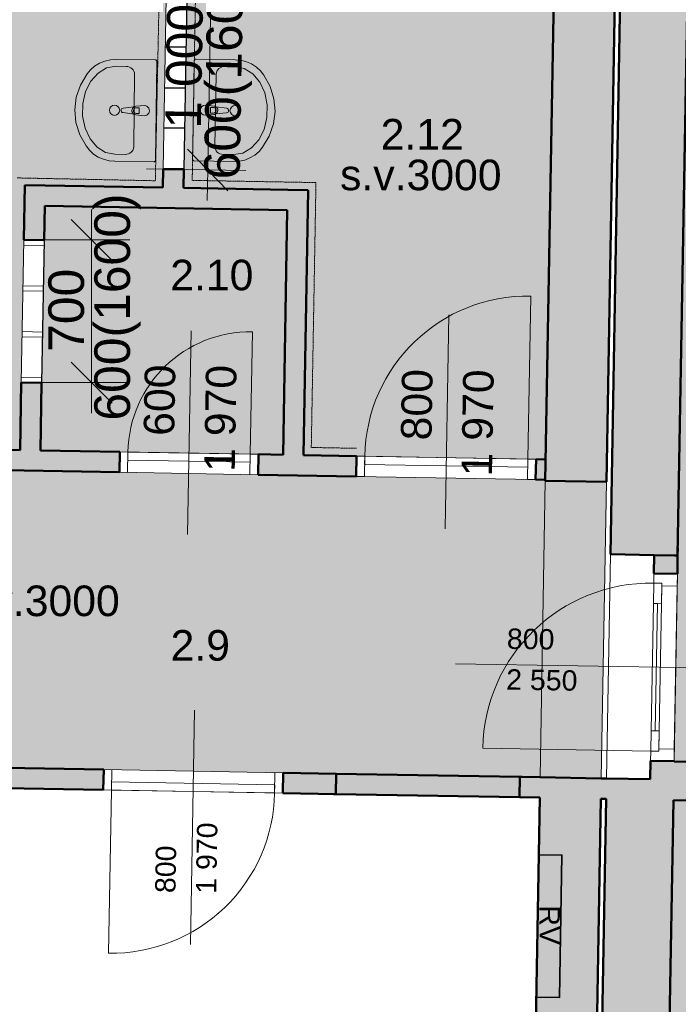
# Model space of a CAD drawing. Header units: millimetres. Extents: x -23760 to 3482, y -2786 to 20067.
# Tile 3 of 14: x -18812 to -15582, y 2494 to 7324. Entities that reach past the tile are written whole.
import ezdxf

# ---------------------------------------------------------------- set-up
doc = ezdxf.new("R2010")
doc.units = ezdxf.units.MM
doc.header["$MEASUREMENT"] = 0
doc.linetypes.add('čerchovaná 14', pattern=[7.9, 5, -1.3, 0.3, -1.3])
for name, color, linetype in [('7._POHLED ZÁPADNÍ_2_Anotace - SP', 7, 'Continuous'), ('7._POHLED ZÁPADNÍ_2_Bourané_Interiér - nábytek', 7, 'Continuous'), ('7._POHLED ZÁPADNÍ_2_Bourané_Konstrukce - nosné', 7, 'Continuous'), ('7._POHLED ZÁPADNÍ_2_Bourané_Kresby a obrázky', 7, 'Continuous'), ('7._POHLED ZÁPADNÍ_2_Bourané_Kóty - SP', 7, 'Continuous'), ('7._POHLED ZÁPADNÍ_2_Bourané_Otvory – Dveře', 7, 'Continuous'), ('7._POHLED ZÁPADNÍ_2_Bourané_Otvory – Okna', 7, 'Continuous'), ('7._POHLED ZÁPADNÍ_2_Bourané_Otvory – Značky dveří', 7, 'Continuous'), ('7._POHLED ZÁPADNÍ_2_Bourané_Výplně - Povrchové', 7, 'Continuous'), ('7._POHLED ZÁPADNÍ_2_Bourané_Výplně – Řezové', 7, 'Continuous'), ('7._POHLED ZÁPADNÍ_2_Konstrukce - nosné', 7, 'Continuous'), ('7._POHLED ZÁPADNÍ_2_Kóty - SP', 7, 'Continuous'), ('7._POHLED ZÁPADNÍ_2_Otvory – Dveře', 7, 'Continuous'), ('7._POHLED ZÁPADNÍ_2_Otvory – Značky dveří', 7, 'Continuous'), ('7._POHLED ZÁPADNÍ_2_Situace - terén', 7, 'Continuous'), ('7._POHLED ZÁPADNÍ_2_Výplně – Řezové', 7, 'Continuous'), ('7._POHLED ZÁPADNÍ_2_Zóny', 7, 'Continuous')]:
    doc.layers.add(name, color=color, linetype=linetype)
doc.styles.add('GENEROVANÝ_STYL_1', font='txt')
doc.styles.add('GENEROVANÝ_STYL_2', font='txt')

msp = doc.modelspace()

# ---------------------------------------------------------------- hatches: boundary and pattern name
at = {"layer": '7._POHLED ZÁPADNÍ_2_Bourané_Výplně - Povrchové', "linetype": 'Continuous', "lineweight": 0, "true_color": 0xffffff}
for points in [[(-19979.2, 7690), (-20022.5, 5233.9), (-18810.6, 5212.6), (-18787.7, 6512.4), (-18109.4, 6500.5), (-18089, 7656.8), (-18197.9, 7658.7), (-18196.1, 7758.7), (-18087.2, 7756.7), (-18058.2, 9408.5), (-18951.9, 9499.1), (-18982.3, 7772.5), (-18796, 7769.2), (-18797.8, 7669.2), (-19286.2, 7677.8), (-19284.5, 7777.8), (-19082.3, 7774.3), (-19051.8, 9509.2), (-19945.6, 9599.7), (-19977.5, 7790), (-19884.4, 7788.4), (-19886.1, 7688.4)], [(-16232.7, 5167.2), (-16189.4, 7623.3), (-16319.4, 7625.6), (-16317.7, 7725.6), (-16187.6, 7723.3), (-16161.4, 9216.4), (-16964.7, 9297.8), (-16992.1, 7737.5), (-16917.6, 7736.1), (-16919.3, 7636.2), (-17237.7, 7641.8), (-17235.9, 7741.8), (-17092.1, 7739.2), (-17064.5, 9307.9), (-17958.3, 9398.4), (-17987.3, 7755), (-17835.8, 7752.3), (-17837.6, 7652.3), (-17989, 7655), (-18009.4, 6498.7), (-17397.9, 6487.9), (-17420.8, 5188.1)], [(-15603, 3685.9), (-13204.2, 3656.8), (-13110.8, 8756.6), (-15498.6, 9038.7), (-15579.7, 5046.3)], [(-18689.5, 6410.7), (-18710.6, 5210.8), (-17520.8, 5189.9), (-17499.7, 6389.7)], [(-15960.2, 3602.2), (-15934.5, 5061.9), (-20024.2, 5134), (-20050, 3674.2)], [(-10306.5, 850.4), (-10307.9, 3499.7), (-12866.9, 3499.7), (-12867.5, 3462.8), (-15607, 3495.4), (-15653.6, 849.8)]]:
    msp.add_hatch(color=7, dxfattribs=at).paths.add_polyline_path(points)
at = {"layer": '7._POHLED ZÁPADNÍ_2_Bourané_Výplně – Řezové', "linetype": 'Continuous', "lineweight": 0, "true_color": 0xd8d8cb}
for points in [[(-18109.4, 6500.5), (-18009.4, 6498.7), (-18007.8, 6589.1), (-18107.8, 6590.8)], [(-18789.5, 6412.4), (-18689.5, 6410.7), (-18787.7, 6512.4)], [(-18787.7, 6512.4), (-18689.5, 6410.7), (-18687.7, 6510.6)], [(-17497.9, 6489.7), (-18687.7, 6510.6), (-18689.5, 6410.7), (-17499.7, 6389.7)], [(-17497.9, 6489.7), (-17499.7, 6389.7), (-17397.9, 6487.9)], [(-17499.7, 6389.7), (-17399.7, 6387.9), (-17397.9, 6487.9)], [(-18789.5, 6412.4), (-18792.4, 6243.6), (-18692.4, 6241.8), (-18689.5, 6410.7)], [(-17499.7, 6389.7), (-17520.8, 5189.9), (-17420.8, 5188.1), (-17399.7, 6387.9)], [(-18810.6, 5212.6), (-18710.6, 5210.8), (-18704.8, 5541.9), (-18804.7, 5543.7)], [(-19072, 5117.2), (-18323, 5104), (-18321.3, 5204), (-19070.3, 5217.2)], [(-17643.1, 5092), (-17161.6, 5083.6), (-17159.8, 5183.5), (-17641.4, 5192)], [(-16281.7, 5068.1), (-16233.8, 5067.2), (-16232, 5167.2), (-16279.9, 5168)], [(-15701.9, 4607.8), (-15586.9, 4605.8), (-15585.3, 4695.8), (-15700.3, 4697.8)], [(-17259.6, 3625.1), (-17261.3, 3525.1), (-16361.5, 3509.2), (-16359.7, 3609.2)]]:
    msp.add_hatch(color=254, dxfattribs=at).paths.add_polyline_path(points)
at = {"layer": '7._POHLED ZÁPADNÍ_2_Výplně – Řezové', "linetype": 'Continuous', "lineweight": 13}
for points in [[(-16234.3, 5062.2), (-15934.3, 5057), (-15862.4, 9181.1), (-16161.9, 9211.4)], [(-15839.2, 9053.1), (-15915.3, 4701.6), (-15700.3, 4697.8), (-15585.3, 4695.8), (-15509.7, 9020.1)], [(-20050, 3674.2), (-20051.7, 3574.2), (-18402, 3545.2), (-18400.2, 3645.1)], [(-15982.6, 850.1), (-15652.6, 850.1), (-15603, 3685.9), (-15718, 3687.9), (-15719.5, 3598), (-15934.5, 3601.7)], [(-15606.3, 3495.3), (-15016.8, 3488.3), (-15014.6, 3678.3), (-15603, 3685.3)], [(-17522.1, 3529.7), (-17261.3, 3525.1), (-17259.6, 3625.1), (-17520.3, 3629.6)], [(-16361.5, 3509.2), (-15936.3, 3501.7), (-15934.5, 3601.7), (-16359.7, 3609.2)], [(-16009.9, 724.7), (-15961.5, 3502.2), (-16261.4, 3507.5), (-16309.9, 724.7)]]:
    msp.add_hatch(color=254, dxfattribs=at).paths.add_polyline_path(points)

# ---------------------------------------------------------------- linework, layer by layer
at = {"layer": '7._POHLED ZÁPADNÍ_2_Bourané_Interiér - nábytek', "color": 42, "linetype": 'Continuous', "lineweight": 13, "true_color": 0xe4ad2c}
for p, q in [((-18428.1, 7062.4), (-18463.5, 7022.6)), ((-18385.7, 7087.4), (-18428.1, 7062.4)), ((-18339.8, 7095.5), (-18385.7, 7087.4)), ((-18289.8, 7094.9), (-18339.8, 7095.5)), ((-18248.6, 7056.5), (-18253.1, 6700.5)), ((-17848.5, 7057.6), (-17854.7, 6701.6)), ((-17806.1, 7094.7), (-17756.2, 7093.9)), ((-17756.2, 7093.9), (-17710.5, 7084.3)), ((-17710.5, 7084.3), (-17668.9, 7058)), ((-17668.9, 7058), (-17634.7, 7017.2)), ((-18463.5, 7022.6), (-18489.2, 6971.2)), ((-17634.7, 7017.2), (-17610.6, 6965.1)), ((-18489.2, 6971.2), (-18503, 6912.4)), ((-17610.6, 6965.1), (-17598.6, 6905.9)), ((-18503, 6912.4), (-18503.7, 6850.9)), ((-18225.9, 6864.6), (-18240.8, 6864.8)), ((-18240.5, 6892), (-18225.6, 6891.8)), ((-18225.6, 6891.8), (-18225.9, 6864.6)), ((-17876.5, 6893.6), (-17876.9, 6866.4)), ((-17876.9, 6866.4), (-17862.1, 6866.2)), ((-17861.6, 6893.4), (-17876.5, 6893.6)), ((-17598.6, 6905.9), (-17599.7, 6844.4)), ((-18503.7, 6850.9), (-18491.4, 6791.8)), ((-17599.7, 6844.4), (-17613.7, 6785.7)), ((-18491.4, 6791.8), (-18467.1, 6739.8)), ((-17613.7, 6785.7), (-17639.7, 6734.4)), ((-18467.1, 6739.8), (-18432.6, 6699.1)), ((-17639.7, 6734.4), (-17675.3, 6694.8)), ((-18432.6, 6699.1), (-18390.9, 6673.1)), ((-18390.9, 6673.1), (-18345.2, 6663.8)), ((-17717.8, 6670), (-17763.8, 6662.1)), ((-17675.3, 6694.8), (-17717.8, 6670)), ((-18345.2, 6663.8), (-18295.2, 6663.1)), ((-17763.8, 6662.1), (-17813.8, 6663))]:
    msp.add_line(p, q, dxfattribs=at)
at = {"layer": '7._POHLED ZÁPADNÍ_2_Bourané_Interiér - nábytek', "color": 42, "linetype": 'Continuous', "lineweight": 13, "true_color": 0xe4ad2c, "flags": 128}
for points in [[(-18345.7, 6629.7), (-18154, 6627.3), (-18152.6, 6627.4), (-18151.1, 6627.7), (-18149.8, 6628.2), (-18148.6, 6629), (-18147.6, 6629.9), (-18146.7, 6631), (-18146.1, 6632.2), (-18145.7, 6633.4), (-18145.6, 6634.7), (-18142.5, 6877.1), (-18139.5, 7119.5), (-18139.6, 7120.9), (-18140, 7122.1), (-18140.6, 7123.3), (-18141.4, 7124.4), (-18142.4, 7125.4), (-18143.6, 7126.2), (-18144.9, 7126.7), (-18146.3, 7127.1), (-18147.7, 7127.2), (-18339.4, 7129.6), (-18367.6, 7127.8), (-18395.1, 7121.5), (-18421, 7111.1), (-18444.5, 7096.7), (-18464.9, 7078.9), (-18481.7, 7058.2), (-18514.5, 7003.5), (-18535, 6944.1), (-18542.5, 6882.2), (-18536.6, 6820), (-18517.6, 6760.1), (-18486.1, 6704.7), (-18469.9, 6683.5), (-18449.9, 6665.2), (-18426.8, 6650.3), (-18401.2, 6639.2), (-18373.9, 6632.2)], [(-17764.4, 6628), (-17956, 6631.4), (-17957.4, 6631.5), (-17958.8, 6631.9), (-17960.1, 6632.5), (-17961.3, 6633.3), (-17962.3, 6634.2), (-17963.1, 6635.3), (-17963.7, 6636.5), (-17964.1, 6637.8), (-17964.2, 6639.1), (-17959.9, 6881.5), (-17955.7, 7123.9), (-17955.5, 7125.2), (-17955.1, 7126.5), (-17954.5, 7127.7), (-17953.6, 7128.7), (-17952.6, 7129.6), (-17951.4, 7130.4), (-17950.1, 7130.9), (-17948.6, 7131.2), (-17947.2, 7131.3), (-17755.6, 7127.9), (-17727.4, 7125.2), (-17700.1, 7118.1), (-17674.5, 7106.9), (-17651.5, 7091.9), (-17631.6, 7073.5), (-17615.4, 7052.2), (-17584.3, 6996.6), (-17565.6, 6936.6), (-17560, 6874.5), (-17567.8, 6812.5), (-17588.6, 6753.2), (-17621.7, 6698.7), (-17638.5, 6678.1), (-17659.1, 6660.4), (-17682.7, 6646.2), (-17708.6, 6635.8), (-17736.1, 6629.7)]]:
    msp.add_lwpolyline(points, close=True, dxfattribs=at)
for points in [[(-18200.5, 6902.9), (-18242.5, 6899.4, 0.12102), (-18252.1, 6896.2), (-18305.1, 6890.3, 0.882566), (-18305.4, 6868.1), (-18252.5, 6860.8, 0.12102), (-18243.1, 6857.4), (-18201.2, 6852.9, 1)], [(-17901.2, 6905.5), (-17859.3, 6900.7, -0.12102), (-17849.8, 6897.3), (-17797, 6889.7, -0.882566), (-17797.4, 6867.5), (-17850.5, 6861.8, -0.12102), (-17860, 6858.7), (-17902, 6855.5, -1)]]:
    msp.add_lwpolyline(points, format="xyb", close=True, dxfattribs=at)
at = {"layer": '7._POHLED ZÁPADNÍ_2_Bourané_Interiér - nábytek', "color": 42, "linetype": 'Continuous', "lineweight": 13, "true_color": 0xe4ad2c}
for centre in [(-18346.7, 6879.7), (-17755.8, 6877.9)]:
    msp.add_circle(centre, 25, dxfattribs=at)
for centre, radius, start, end in [((-18240.9, 6878.4), 21.1, 122.0522, 236.5102), ((-18240.6, 6878.4), 13.6, 89.2812, 269.2812), ((-17861.8, 6879.8), 13.6, 268.9912, 88.9912), ((-17861.6, 6879.8), 21.1, 301.7622, 56.2202)]:
    msp.add_arc(centre, radius, start, end, dxfattribs=at)
for centre, major_axis, start_param, end_param in [((-18290.3, 7057), (-41.7, 0.5), 3.141593, 4.712389), ((-17806.8, 7056.9), (-41.7, 0.7), 4.712389, 6.283185), ((-18294.8, 6701), (-41.7, 0.5), 1.570796, 3.141593), ((-17813.1, 6700.9), (-41.7, 0.7), 0, 1.570796)]:
    msp.add_ellipse(centre, major_axis=major_axis, ratio=0.909091, start_param=start_param, end_param=end_param, dxfattribs=at)
at = {"layer": '7._POHLED ZÁPADNÍ_2_Bourané_Konstrukce - nosné', "color": 42, "linetype": 'Continuous', "lineweight": 50, "true_color": 0xe4ad2c}
for p, q in [((-18107.8, 6590.8), (-18007.8, 6589.1)), ((-18792.4, 6243.6), (-18692.4, 6241.8)), ((-18804.7, 5543.7), (-18704.8, 5541.9)), ((-18323, 5104), (-18321.3, 5204)), ((-17643.1, 5092), (-17641.4, 5192)), ((-17161.6, 5083.6), (-17159.8, 5183.5)), ((-16281.7, 5068.1), (-16279.9, 5168))]:
    msp.add_line(p, q, dxfattribs=at)
at = {"layer": '7._POHLED ZÁPADNÍ_2_Bourané_Konstrukce - nosné', "color": 42, "linetype": 'Continuous', "lineweight": 50, "true_color": 0xe4ad2c, "flags": 128}
for points in [[(-18107.8, 6590.8), (-18109.4, 6500.5)], [(-18009.4, 6498.7), (-18007.8, 6589.1)], [(-18787.7, 6512.4), (-18792.4, 6243.6)], [(-18787.7, 6512.4), (-18687.7, 6510.6)], [(-18109.4, 6500.5), (-18687.7, 6510.6)], [(-17497.9, 6489.7), (-18009.4, 6498.7)], [(-17397.9, 6487.9), (-17497.9, 6489.7)], [(-17420.8, 5188.1), (-17397.9, 6487.9)], [(-18692.4, 6241.8), (-18689.5, 6410.7)], [(-18689.5, 6410.7), (-17499.7, 6389.7)], [(-17499.7, 6389.7), (-17520.8, 5189.9)], [(-18804.7, 5543.7), (-18810.6, 5212.6)], [(-18710.6, 5210.8), (-18704.8, 5541.9)], [(-18810.6, 5212.6), (-19070.3, 5217.2)], [(-18321.3, 5204), (-18710.6, 5210.8)], [(-17520.8, 5189.9), (-17641.4, 5192)], [(-17159.8, 5183.5), (-17420.8, 5188.1)], [(-16232, 5167.2), (-16279.9, 5168)], [(-19072, 5117.2), (-18323, 5104)], [(-17643.1, 5092), (-17161.6, 5083.6)], [(-16281.7, 5068.1), (-16233.8, 5067.2)], [(-15700.3, 4697.8), (-15915.3, 4701.6)], [(-15701.9, 4607.8), (-15700.3, 4697.8)], [(-15586.9, 4605.8), (-15585.3, 4695.8)], [(-15586.9, 4605.8), (-15701.9, 4607.8)], [(-16359.7, 3609.2), (-17259.6, 3625.1)], [(-17261.3, 3525.1), (-16361.5, 3509.2)]]:
    msp.add_lwpolyline(points, dxfattribs=at)
at = {"layer": '7._POHLED ZÁPADNÍ_2_Bourané_Kresby a obrázky', "color": 42, "linetype": 'čerchovaná 14', "lineweight": 13, "true_color": 0xe4ad2c, "flags": 128}
for points in [[(-18825.1, 6548), (-18146.9, 6534.1), (-18124.1, 7645.7)], [(-17946.3, 7654.2), (-17966, 6535.8), (-17359.2, 6525.1)], [(-17359.2, 6525.1), (-17382.1, 5225.5), (-17159.1, 5221.5)]]:
    msp.add_lwpolyline(points, dxfattribs=at)
at = {"layer": '7._POHLED ZÁPADNÍ_2_Bourané_Kóty - SP', "color": 42, "linetype": 'Continuous', "lineweight": 13, "true_color": 0xe4ad2c}
for p, q in [((-17872.6, 7586.9), (-17890.2, 6587)), ((-17988.4, 6688.8), (-17792, 6485.3)), ((-18190.1, 6592.3), (-17702.7, 6583.7)), ((-17890.2, 6587), (-17892.8, 6437)), ((-18459.3, 6243.6), (-18459.3, 6393.6)), ((-18359.3, 6143.6), (-18559.3, 6343.6)), ((-18271.8, 6243.6), (-18759.3, 6243.6)), ((-18459.3, 5543.7), (-18459.3, 6243.6)), ((-18559.3, 5643.7), (-18359.3, 5443.7)), ((-18271.8, 5543.7), (-18759.3, 5543.7)), ((-18459.3, 5393.7), (-18459.3, 5543.7))]:
    msp.add_line(p, q, dxfattribs=at)
at = {"layer": '7._POHLED ZÁPADNÍ_2_Bourané_Otvory – Dveře', "color": 42, "linetype": 'Continuous', "lineweight": 13, "true_color": 0xe4ad2c}
for p, q in [((-16319.9, 5168.7), (-16305.8, 5968.6)), ((-17681.4, 5192.7), (-17670.8, 5792.6)), ((-18321.3, 5204), (-18323, 5104)), ((-18323, 5104), (-18321.3, 5204)), ((-18323, 5104), (-18321.3, 5204)), ((-18321.3, 5204), (-17641.4, 5192)), ((-18281.3, 5203.3), (-18321.3, 5204)), ((-18283, 5103.3), (-18281.3, 5203.3)), ((-18282, 5163.3), (-18281.3, 5203.3)), ((-18281.3, 5203.3), (-17681.4, 5192.7)), ((-17681.4, 5192.7), (-17683.1, 5092.7)), ((-17681.4, 5192.7), (-17682.1, 5152.7)), ((-17641.4, 5192), (-17681.4, 5192.7)), ((-17643.1, 5092), (-17641.4, 5192)), ((-17643.1, 5092), (-17641.4, 5192)), ((-17643.1, 5092), (-17641.4, 5192)), ((-17159.8, 5183.5), (-17161.6, 5083.6)), ((-17161.6, 5083.6), (-17159.8, 5183.5)), ((-17161.6, 5083.6), (-17159.8, 5183.5)), ((-17159.8, 5183.5), (-16279.9, 5168)), ((-17119.8, 5182.8), (-17159.8, 5183.5)), ((-17121.6, 5082.8), (-17119.8, 5182.8)), ((-17120.5, 5142.8), (-17119.8, 5182.8)), ((-17119.8, 5182.8), (-16319.9, 5168.7)), ((-16319.9, 5168.7), (-16321.7, 5068.8)), ((-16319.9, 5168.7), (-16320.6, 5128.8)), ((-16279.9, 5168), (-16319.9, 5168.7)), ((-17682.1, 5152.7), (-18282, 5163.3)), ((-16320.6, 5128.8), (-17120.5, 5142.8)), ((-16281.7, 5068.1), (-16279.9, 5168)), ((-16281.7, 5068.1), (-16279.9, 5168)), ((-16281.7, 5068.1), (-16279.9, 5168)), ((-18323, 5104), (-17643.1, 5092)), ((-18323, 5104), (-18283, 5103.3)), ((-17683.1, 5092.7), (-17643.1, 5092)), ((-17161.6, 5083.6), (-16281.7, 5068.1)), ((-17161.6, 5083.6), (-17121.6, 5082.8)), ((-16321.7, 5068.8), (-16281.7, 5068.1)), ((-15915.3, 4701.6), (-15934.5, 3601.7)), ((-15915.3, 4701.6), (-15700.3, 4697.8)), ((-15700.3, 4697.8), (-15701.9, 4607.8)), ((-15702.7, 4559.8), (-15701.9, 4607.8)), ((-15701.9, 4607.8), (-15586.9, 4605.8)), ((-15701.9, 4607.8), (-15586.9, 4605.8)), ((-15701.9, 4607.8), (-15586.9, 4605.8)), ((-15586.9, 4605.8), (-15603, 3685.9)), ((-15586.9, 4605.8), (-15587.9, 4545.8)), ((-15702.7, 4559.8), (-15704.5, 4459.8)), ((-15662.7, 4559.1), (-15702.7, 4559.8)), ((-15662.7, 4559.1), (-15702.7, 4559.8)), ((-15662.9, 4547.1), (-15676.9, 3747.2)), ((-15664.5, 4459.1), (-15662.7, 4559.1)), ((-15662.9, 4547.1), (-15662.7, 4559.1)), ((-15587.9, 4545.8), (-15662.9, 4547.1)), ((-15601.9, 3745.9), (-15587.9, 4545.8)), ((-15704.5, 4459.8), (-15664.5, 4459.1)), ((-15684.5, 4459.5), (-15695.4, 3835.6)), ((-15715.4, 3835.9), (-15717.1, 3735.9)), ((-15675.4, 3835.2), (-15715.4, 3835.9)), ((-15677.1, 3735.2), (-15675.4, 3835.2)), ((-15717.1, 3735.9), (-16541, 3750.3)), ((-15718, 3687.9), (-15717.1, 3735.9)), ((-15717.1, 3735.9), (-15677.1, 3735.2)), ((-15717.1, 3735.9), (-15677.1, 3735.2)), ((-15677.1, 3735.2), (-15676.9, 3747.2)), ((-15676.9, 3747.2), (-15601.9, 3745.9)), ((-15601.9, 3745.9), (-15603, 3685.9)), ((-15719.5, 3598), (-15718, 3687.9)), ((-15603, 3685.9), (-15718, 3687.9)), ((-15718, 3687.9), (-15603, 3685.9)), ((-15718, 3687.9), (-15603, 3685.9)), ((-18400.2, 3645.1), (-18402, 3545.2)), ((-18400.2, 3645.1), (-18402, 3545.2)), ((-18400.2, 3645.1), (-18402, 3545.2)), ((-17520.3, 3629.6), (-18400.2, 3645.1)), ((-18360.2, 3644.4), (-18400.2, 3645.1)), ((-18362, 3544.4), (-18360.2, 3644.4)), ((-17560.3, 3630.3), (-17562.1, 3530.4)), ((-17520.3, 3629.6), (-17560.3, 3630.3)), ((-17522.1, 3529.7), (-17520.3, 3629.6)), ((-17520.3, 3629.6), (-17522.1, 3529.7)), ((-17520.3, 3629.6), (-17522.1, 3529.7)), ((-18362, 3544.4), (-18361.3, 3584.4)), ((-18361.3, 3584.4), (-17561.4, 3570.4)), ((-15934.5, 3601.7), (-15719.5, 3598)), ((-17522.1, 3529.7), (-18402, 3545.2)), ((-18402, 3545.2), (-18362, 3544.4)), ((-18362, 3544.4), (-18376.1, 2744.6)), ((-17562.1, 3530.4), (-18362, 3544.4)), ((-17561.4, 3570.4), (-17562.1, 3530.4)), ((-17562.1, 3530.4), (-17522.1, 3529.7))]:
    msp.add_line(p, q, dxfattribs=at)
at = {"layer": '7._POHLED ZÁPADNÍ_2_Bourané_Otvory – Dveře', "color": 42, "linetype": 'Continuous', "lineweight": 13, "true_color": 0xe4ad2c, "flags": 128}
for points in [[(-15704.5, 4459.8), (-15715.4, 3835.9), (-15695.4, 3835.6), (-15684.5, 4459.5)], [(-15684.5, 4459.5), (-15695.4, 3835.6), (-15675.4, 3835.2), (-15664.5, 4459.1)]]:
    msp.add_lwpolyline(points, close=True, dxfattribs=at)
at = {"layer": '7._POHLED ZÁPADNÍ_2_Bourané_Otvory – Dveře', "color": 42, "linetype": 'Continuous', "lineweight": 13, "true_color": 0xe4ad2c}
for centre, radius, start, end in [((-16319.9, 5168.7), 800, 88.9912, 178.9912), ((-17681.4, 5192.7), 600, 88.9912, 178.9912), ((-15717.1, 3735.9), 824, 88.9982, 178.9982), ((-18362, 3544.4), 800, 268.9912, 358.9912)]:
    msp.add_arc(centre, radius, start, end, dxfattribs=at)
at = {"layer": '7._POHLED ZÁPADNÍ_2_Bourané_Otvory – Okna', "color": 42, "linetype": 'Continuous', "lineweight": 13, "true_color": 0xe4ad2c}
for p, q in [((-18090.2, 7590.7), (-18107.8, 6590.8)), ((-18090.2, 7590.7), (-18107.8, 6590.8)), ((-17990.2, 7588.9), (-18007.8, 6589.1)), ((-17988.2, 7588.9), (-18005.8, 6589)), ((-18097.3, 7187.7), (-17995.3, 7185.9)), ((-18097.2, 7192.7), (-17995.2, 7190.9)), ((-18100.8, 6988.8), (-17998.8, 6987)), ((-18100.7, 6993.8), (-17998.7, 6992)), ((-18104.3, 6789.8), (-18002.3, 6788)), ((-18104.2, 6794.8), (-18002.2, 6793)), ((-18107.8, 6590.8), (-18007.8, 6589.1)), ((-18107.8, 6590.8), (-18007.8, 6589.1)), ((-18107.7, 6595.8), (-18005.7, 6594)), ((-18804.7, 5543.7), (-18792.4, 6243.6)), ((-18804.7, 5543.7), (-18792.4, 6243.6)), ((-18792.4, 6243.6), (-18692.4, 6241.8)), ((-18792.4, 6243.6), (-18692.4, 6241.8)), ((-18704.8, 5541.9), (-18692.4, 6241.8)), ((-18702.8, 5541.9), (-18690.4, 6241.8)), ((-18792.9, 6218.6), (-18690.9, 6216.8)), ((-18796.8, 5993.6), (-18694.8, 5991.8)), ((-18796.4, 6018.6), (-18694.4, 6016.8)), ((-18800.8, 5768.7), (-18698.8, 5766.9)), ((-18800.3, 5793.7), (-18698.4, 5791.9)), ((-18804.3, 5568.7), (-18702.3, 5566.9)), ((-18804.3, 5568.7), (-18702.3, 5566.9)), ((-18804.7, 5543.7), (-18702.8, 5541.9)), ((-18804.7, 5543.7), (-18704.8, 5541.9)), ((-18804.7, 5543.7), (-18704.8, 5541.9))]:
    msp.add_line(p, q, dxfattribs=at)
at = {"layer": '7._POHLED ZÁPADNÍ_2_Bourané_Otvory – Značky dveří', "color": 42, "linetype": 'Continuous', "lineweight": 13, "true_color": 0xe4ad2c}
for p, q in [((-16707.5, 5875.7), (-16726, 4825.8)), ((-17970.8, 5797.9), (-17988.4, 4798.1)), ((-16674.8, 4164.7), (-15295, 4140.6)), ((-17975.2, 2787.5), (-17955, 3937.3))]:
    msp.add_line(p, q, dxfattribs=at)
at = {"layer": '7._POHLED ZÁPADNÍ_2_Konstrukce - nosné', "color": 7, "linetype": 'Continuous', "lineweight": 50}
for p, q in [((-16234.3, 5062.2), (-15934.3, 5057)), ((-15915.3, 4701.6), (-15914.6, 4738.5)), ((-15700.3, 4697.8), (-15600.3, 4696)), ((-15600.3, 4696), (-15585.3, 4695.8)), ((-15585.3, 4695.8), (-15584.7, 4732.8)), ((-15719.5, 3598), (-15718, 3687.9)), ((-15718, 3687.9), (-15603, 3685.9)), ((-18400.2, 3645.1), (-18402, 3545.2)), ((-17520.3, 3629.6), (-17522.1, 3529.7)), ((-17259.6, 3625.1), (-17271.6, 3625.3)), ((-17261.3, 3525.1), (-17259.6, 3625.1)), ((-16361.5, 3509.2), (-16359.7, 3609.2)), ((-16359.7, 3609.2), (-16347.7, 3609)), ((-16259.7, 3607.4), (-15959.7, 3602.2)), ((-15934.5, 3601.7), (-15719.5, 3598)), ((-17261.3, 3525.1), (-17273.3, 3525.3)), ((-16361.5, 3509.2), (-16349.5, 3509))]:
    msp.add_line(p, q, dxfattribs=at)
at = {"layer": '7._POHLED ZÁPADNÍ_2_Konstrukce - nosné', "color": 7, "linetype": 'Continuous', "lineweight": 50, "flags": 128}
for points in [[(-15839.2, 9053.1), (-15915.3, 4701.6)], [(-15585.3, 4695.8), (-15509.7, 9020.1)], [(-16189.6, 7623.3), (-16234.3, 5062.2)], [(-15934.3, 5057), (-15889.7, 7618)], [(-18400.2, 3645.1), (-20050, 3674.2)], [(-15014.6, 3678.3), (-15603, 3685.3)], [(-17259.6, 3625.1), (-17520.3, 3629.6)], [(-16259.7, 3607.4), (-16359.7, 3609.2)], [(-15934.5, 3601.7), (-15959.7, 3602.2)], [(-20051.7, 3574.2), (-18402, 3545.2)], [(-17522.1, 3529.7), (-17261.3, 3525.1)], [(-16361.5, 3509.2), (-16261.4, 3507.5)], [(-16261.4, 3507.5), (-16309.9, 724.7)], [(-16009.9, 724.7), (-15961.5, 3502.2)], [(-15936.3, 3501.7), (-15982.6, 850.1)], [(-15961.5, 3502.2), (-15936.3, 3501.7)], [(-15652.6, 850.1), (-15606.3, 3495.3)], [(-15606.3, 3495.3), (-15016.8, 3488.3)]]:
    msp.add_lwpolyline(points, dxfattribs=at)
at = {"layer": '7._POHLED ZÁPADNÍ_2_Otvory – Dveře', "color": 8, "linetype": 'Continuous', "lineweight": 13}
for p, q in [((-16234.3, 5062.2), (-16259.7, 3607.4)), ((-16234.3, 5062.2), (-15934.3, 5057)), ((-15934.3, 5057), (-15959.7, 3602.2)), ((-16259.7, 3607.4), (-15959.7, 3602.2))]:
    msp.add_line(p, q, dxfattribs=at)
at = {"layer": '7._POHLED ZÁPADNÍ_2_Situace - terén', "color": 7, "linetype": 'Continuous', "lineweight": 35, "flags": 128}
msp.add_lwpolyline([(-16278.5, 2529), (-16165.2, 2527), (-16153, 3225.8), (-16266.3, 3227.8)], close=True, dxfattribs=at)

# ---------------------------------------------------------------- texts
at = {"layer": '7._POHLED ZÁPADNÍ_2_Anotace - SP', "color": 42, "linetype": 'Continuous', "lineweight": 13, "true_color": 0xe4ad2c, "char_height": 150, "attachment_point": 5, "style": 'GENEROVANÝ_STYL_1'}
for insert in [(-16844.9, 6561.5), (-18717.4, 4472.1)]:
    msp.add_mtext('\\A1;{\\pqc;\\fArial|b0|i0|c238|p38;s.v.3000}', dxfattribs=dict(at, insert=insert))
at = {"layer": '7._POHLED ZÁPADNÍ_2_Konstrukce - nosné', "color": 7, "linetype": 'Continuous', "lineweight": 20, "insert": (-16262.9, 2882), "char_height": 100, "attachment_point": 8, "rotation": 270.0169, "style": 'GENEROVANÝ_STYL_1'}
msp.add_mtext('\\A1;{\\pqc;\\fArial|b0|i0|c238|p38;RV}', dxfattribs=at)
at = {"layer": '7._POHLED ZÁPADNÍ_2_Kóty - SP', "color": 42, "linetype": 'Continuous', "lineweight": 13, "true_color": 0xe4ad2c, "char_height": 175, "style": 'GENEROVANÝ_STYL_2'}
for s, insert, width, attachment_point, rotation in [('\\A1;{\\pql;\\fArial|b0|i0|c0|p38;600(1600)}', (-17681, 6538.5), 1089.601, 7, 88.9912), ('\\A1;{\\pql;\\fArial|b0|i0|c0|p38;1\xa0000}', (-17921.6, 6788.4), 598.4, 7, 88.9912), ('\\A1;{\\pqc;\\fArial|b0|i0|c0|p38;600\\fArial|b0|i0|c0|p38;(1600)}', (-18446.1, 5914.5), 752.224, 2, 90), ('\\A1;{\\pql;\\fArial|b0|i0|c0|p38;700}', (-18494.3, 5694.5), 398.401, 7, 90)]:
    msp.add_mtext(s, dxfattribs=dict(at, insert=insert, width=width, attachment_point=attachment_point, rotation=rotation))
at = {"layer": '7._POHLED ZÁPADNÍ_2_Otvory – Značky dveří', "color": 42, "linetype": 'Continuous', "lineweight": 13, "true_color": 0xe4ad2c, "attachment_point": 7, "style": 'GENEROVANÝ_STYL_1'}
for s, insert, char_height, rotation in [('\\A1;{\\pql;\\pt50;\\fArial|b0|i0|c238|p38;600}', (-18052.4, 5281.6), 150, 88.9912), ('\\A1;{\\pql;\\pt50;\\fArial|b0|i0|c238|p38;1\xa0970}', (-17755.5, 5104.9), 150, 88.9912), ('\\A1;{\\pql;\\pt50;\\fArial|b0|i0|c238|p38;800}', (-16790.9, 5259.4), 150, 88.9912), ('\\A1;{\\pql;\\pt50;\\fArial|b0|i0|c238|p38;1\xa0970}', (-16494, 5082.7), 150, 88.9912), ('\\A1;{\\pql;\\pt0;\\fArial|b0|i0|c238|p38;800\\fArial|b0|i0|c238|p38;\\A1{\\H.66x;\\S^  ;}\\fArial|b0|i0|c238|p38;\\fArial|b0|i0|c238|p38;}', (-16424, 4208.7), 100, 358.9982), ('\\A1;{\\pql;\\pt0;\\fArial|b0|i0|c238|p38;2\xa0550\\fArial|b0|i0|c238|p38;\\A1{\\H.66x;\\S^  ;}\\fArial|b0|i0|c238|p38;\\fArial|b0|i0|c238|p38;}', (-16427.5, 4008.8), 100, 358.9982), ('\\A1;{\\pql;\\pt0;\\fArial|b0|i0|c238|p38;1\xa0970\\fArial|b0|i0|c238|p38;\\A1{\\H.66x;\\S^  ;}\\fArial|b0|i0|c238|p38;\\fArial|b0|i0|c238|p38;}', (-17819.2, 3034.8), 100, 88.9912), ('\\A1;{\\pql;\\pt0;\\fArial|b0|i0|c238|p38;800\\fArial|b0|i0|c238|p38;\\A1{\\H.66x;\\S^  ;}\\fArial|b0|i0|c238|p38;\\fArial|b0|i0|c238|p38;}', (-18019.2, 3038.3), 100, 88.9912)]:
    msp.add_mtext(s, dxfattribs=dict(at, insert=insert, char_height=char_height, rotation=rotation))
at = {"layer": '7._POHLED ZÁPADNÍ_2_Zóny', "color": 42, "linetype": 'Continuous', "lineweight": 13, "true_color": 0xe4ad2c, "char_height": 150, "attachment_point": 2, "style": 'GENEROVANÝ_STYL_1'}
for s, insert in [('\\A1;{\\pqc;\\pt0;\\fArial|b0|i0|c238|p38;2.12}', (-16837.7, 6837.3)), ('\\A1;{\\pqc;\\pt0;\\fArial|b0|i0|c238|p38;2.10}', (-17869.9, 6146.6)), ('\\A1;{\\pqc;\\pt0;\\fArial|b0|i0|c238|p38;2.9}', (-17926.6, 4329.7))]:
    msp.add_mtext(s, dxfattribs=dict(at, insert=insert))

doc.saveas('drawing.dxf')
